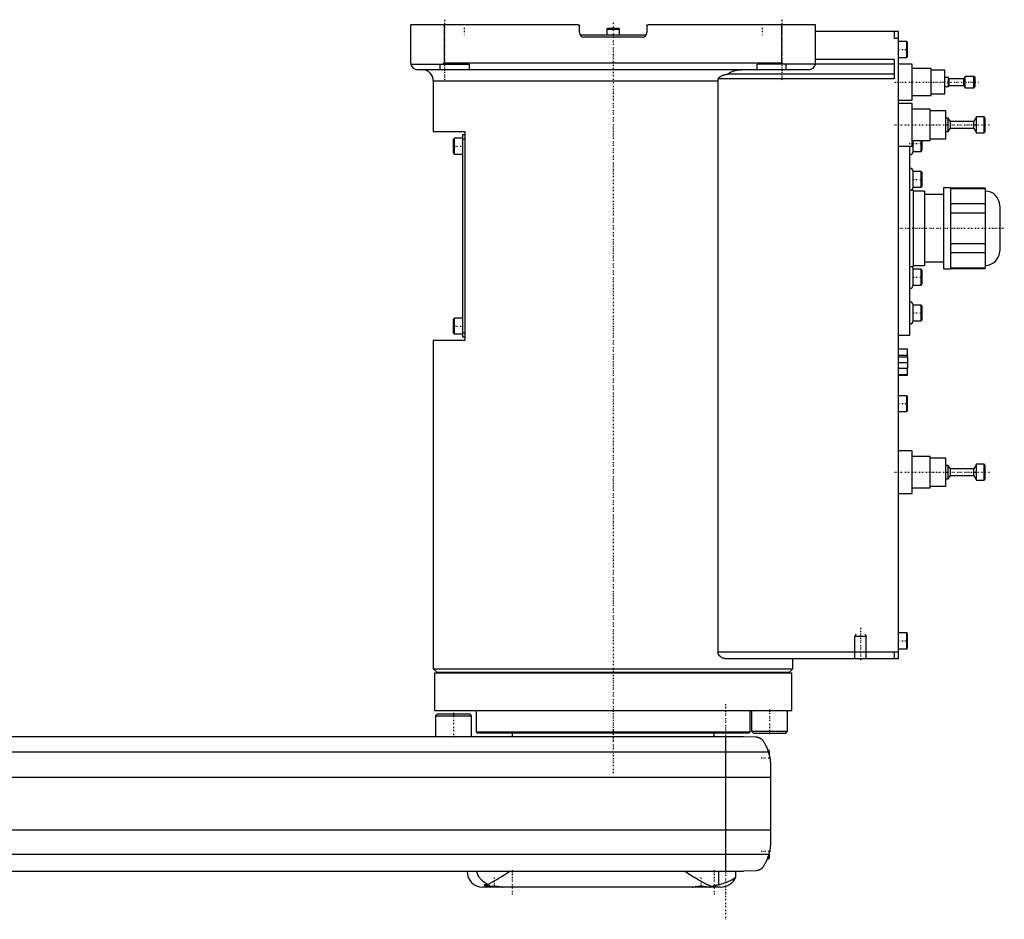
# Model space of a CAD drawing. Extents: x -702 to 174, y -146 to 645.
# Tile 4 of 4: x -264 to 174, y -81 to 319. Entities that reach past the tile are written whole.
import ezdxf

# ---------------------------------------------------------------- set-up
doc = ezdxf.new("R2010")
doc.units = 0
doc.linetypes.add('CENTER', pattern=[1.5, 0.45, -0.5, 0.05, -0.5])
for name, color, linetype in [('AM_0', 7, 'CONTINUOUS'), ('AM_10', 7, 'CONTINUOUS'), ('AM_7', 7, 'CENTER')]:
    doc.layers.add(name, color=color, linetype=linetype)

msp = doc.modelspace()

# ---------------------------------------------------------------- linework, layer by layer
at = {"layer": 'AM_0', "color": 7, "linetype": 'CONTINUOUS'}
for p, q in [((-90, 299.5), (-90, 316.5)), ((-15.5, 316.5), (-90, 316.5)), ((-75, 299.5), (-75, 316.5)), ((-15, 313), (-15, 316)), ((15, 316), (15, 313)), ((90, 316.5), (15.5, 316.5)), ((75, 299.5), (75, 316.5)), ((90, 299.5), (90, 316.5)), ((-14.73, 312), (14.73, 312)), ((13, 311), (-13, 311)), ((-2.35, 315), (-2.75, 314.6)), ((-2.75, 314.6), (-2.75, 312)), ((-2.75, 314.6), (2.75, 314.6)), ((-2.35, 315), (2.35, 315)), ((2.75, 314.6), (2.35, 315)), ((2.75, 312), (2.75, 314.6)), ((127, 313.5), (90, 313.5)), ((125, 313.5), (125, 310.5)), ((127, 34.5), (127, 313.5)), ((125, 310.5), (127, 310.5)), ((130.6, 309), (127, 309)), ((131, 308.6), (130.6, 309)), ((130.6, 302), (130.6, 309)), ((131, 302.4), (131, 308.6)), ((130.6, 302), (131, 302.4)), ((-89.96, 299), (-64, 299)), ((-77, 296.5), (-77, 299)), ((-76.12, 299), (-75, 299.5)), ((-75, 299.5), (75, 299.5)), ((-64, 299), (-64, 296.5)), ((64, 296.5), (64, 299)), ((125, 299), (64, 299)), ((75, 299.5), (76.12, 299)), ((77, 296.5), (77, 299)), ((125, 301), (90, 301)), ((125, 301), (125, 292.5)), ((127, 302), (130.6, 302)), ((133, 299), (127, 299)), ((133, 283), (133, 299)), ((87, 296.5), (-87, 296.5)), ((125, 294.5), (50.91, 294.5)), ((141.5, 297), (133, 297)), ((141.5, 285), (141.5, 297)), ((147.5, 296.25), (141.5, 296.25)), ((147.5, 285.75), (147.5, 296.25)), ((156.6, 293.5), (156, 292.5)), ((160.5, 293.5), (156.6, 293.5)), ((156.6, 288.5), (156.6, 293.5)), ((161, 293), (160.5, 293.5)), ((160.5, 288.5), (160.5, 293.5)), ((-80, 291.5), (-80, 269)), ((-80, 291.5), (46.64, 291.5)), ((46.64, 37.5), (46.64, 291.5)), ((125, 292.5), (46.81, 292.5)), ((149.2, 293), (147.5, 293)), ((149.5, 292.5), (149.2, 293)), ((149.2, 289), (149.2, 293)), ((149.2, 289), (149.5, 289.5)), ((156, 292.5), (149.5, 292.5)), ((149.5, 289.5), (149.5, 292.5)), ((149.5, 289.5), (156, 289.5)), ((156, 289.5), (156, 292.5)), ((156, 289.5), (156.6, 288.5)), ((161, 289), (161, 293)), ((133, 285), (141.5, 285)), ((141.5, 285.75), (147.5, 285.75)), ((147.5, 289), (149.2, 289)), ((156.6, 288.5), (160.5, 288.5)), ((160.5, 288.5), (161, 289)), ((127, 283), (133, 283)), ((133, 281.5), (127, 281.5)), ((133, 262.5), (133, 281.5)), ((141, 279), (133, 279)), ((141, 265), (141, 279)), ((148, 278.25), (141, 278.25)), ((148, 265.75), (148, 278.25)), ((149.1, 275), (148, 275)), ((150, 273.5), (149.1, 275)), ((149.1, 269), (149.1, 275)), ((160.5, 273.5), (150, 273.5)), ((150, 270.5), (150, 273.5)), ((161.7, 275.5), (160.5, 273.5)), ((160.5, 270.5), (160.5, 273.5)), ((165, 275.5), (161.7, 275.5)), ((161.7, 268.5), (161.7, 275.5)), ((165.5, 275), (165, 275.5)), ((165, 268.5), (165, 275.5)), ((165.5, 269), (165.5, 275)), ((-80, 269), (-66, 269)), ((-66, 267.5), (-67, 267.5)), ((-67, 267.5), (-67, 177.5)), ((-66, 269), (-66, 176)), ((148, 269), (149.1, 269)), ((149.1, 269), (150, 270.5)), ((150, 270.5), (160.5, 270.5)), ((160.5, 270.5), (161.7, 268.5)), ((161.7, 268.5), (165, 268.5)), ((165, 268.5), (165.5, 269)), ((-70.6, 266), (-71, 265.6)), ((-71, 259.4), (-71, 265.6)), ((-67, 266), (-70.6, 266)), ((-70.6, 259), (-70.6, 266)), ((-66, 265.5), (-67, 265.5)), ((133, 265), (141, 265)), ((133.5, 260.17), (133.5, 265)), ((137, 260.17), (137, 265)), ((137.5, 260.67), (137.5, 265)), ((141, 265.75), (148, 265.75)), ((-71, 259.4), (-70.6, 259)), ((-70.6, 259), (-67, 259)), ((127, 262.5), (133, 262.5)), ((132, 178.5), (132, 262.51)), ((133.5, 260.17), (137, 260.17)), ((137, 260.17), (137.5, 260.67)), ((137, 251.25), (133.5, 251.25)), ((133.5, 244.25), (133.5, 251.25)), ((137.5, 250.75), (137, 251.25)), ((137, 244.25), (137, 251.25)), ((137.5, 244.75), (137.5, 250.75)), ((133.5, 243), (132.83, 243)), ((133.5, 244.25), (137, 244.25)), ((133.5, 243), (133.5, 209)), ((138.5, 242.5), (133.5, 242.5)), ((137, 244.25), (137.5, 244.75)), ((138.5, 242.5), (138.5, 209.5)), ((147, 241), (138.5, 241)), ((150, 244), (147, 244)), ((147, 244), (147, 208)), ((150, 244), (150, 208)), ((165.47, 243.89), (150, 243.89)), ((150, 243.74), (165.47, 243.74)), ((165.47, 243.89), (165.47, 208.11)), ((165.51, 242.5), (165.47, 242.5)), ((165.51, 242.5), (165.51, 209.5)), ((165.47, 236.84), (150, 236.84)), ((150, 232.9), (165.47, 232.9)), ((172, 236.01), (172, 215.99)), ((165.47, 219.1), (150, 219.1)), ((150, 215.16), (165.47, 215.16)), ((138.5, 211), (147, 211)), ((132, 209), (133.5, 209)), ((133.5, 209.5), (138.5, 209.5)), ((137, 207.75), (133.5, 207.75)), ((133.5, 200.75), (133.5, 207.75)), ((137.5, 207.25), (137, 207.75)), ((137, 200.75), (137, 207.75)), ((137.5, 201.25), (137.5, 207.25)), ((147, 208), (150, 208)), ((165.47, 208.26), (150, 208.26)), ((150, 208.11), (165.47, 208.11)), ((165.47, 209.5), (165.51, 209.5)), ((133.5, 200.75), (137, 200.75)), ((137, 200.75), (137.5, 201.25)), ((137, 191.83), (133.5, 191.83)), ((133.5, 184.83), (133.5, 191.83)), ((137.5, 191.33), (137, 191.83)), ((137, 184.83), (137, 191.83)), ((137.5, 185.33), (137.5, 191.33)), ((-70.6, 186), (-71, 185.6)), ((-71, 179.4), (-71, 185.6)), ((-67, 186), (-70.6, 186)), ((-70.6, 179), (-70.6, 186)), ((133.5, 184.83), (137, 184.83)), ((137, 184.83), (137.5, 185.33)), ((-80, 176), (-80, 30)), ((-66, 176), (-80, 176)), ((-71, 179.4), (-70.6, 179)), ((-70.6, 179), (-67, 179)), ((-66, 179.5), (-67, 179.5)), ((-66, 177.5), (-67, 177.5)), ((127, 178.5), (132, 178.5)), ((127, 172.3), (131, 172.3)), ((131, 168.8), (131, 172.3)), ((127, 169.48), (131, 169.48)), ((127, 168.8), (131.1, 168.8)), ((131.1, 163.8), (131.1, 168.8)), ((127, 166.3), (131.1, 166.3)), ((127, 163.8), (131.1, 163.8)), ((131, 160.6), (131, 163.8)), ((127, 160.9), (131, 160.9)), ((127, 160.6), (131, 160.6)), ((130.6, 151.5), (127, 151.5)), ((131, 151.1), (130.6, 151.5)), ((130.6, 144.5), (130.6, 151.5)), ((131, 144.9), (131, 151.1)), ((130.6, 144.5), (131, 144.9)), ((127, 144.5), (130.6, 144.5)), ((133, 127), (127, 127)), ((133, 108), (133, 127)), ((141, 124.5), (133, 124.5)), ((141, 110.5), (141, 124.5)), ((148, 123.75), (141, 123.75)), ((148, 111.25), (148, 123.75)), ((149.1, 120.5), (148, 120.5)), ((150, 119), (149.1, 120.5)), ((149.1, 114.5), (149.1, 120.5)), ((160.5, 119), (150, 119)), ((150, 116), (150, 119)), ((161.7, 121), (160.5, 119)), ((160.5, 116), (160.5, 119)), ((165, 121), (161.7, 121)), ((161.7, 114), (161.7, 121)), ((165.5, 120.5), (165, 121)), ((165, 114), (165, 121)), ((165.5, 114.5), (165.5, 120.5)), ((148, 114.5), (149.1, 114.5)), ((149.1, 114.5), (150, 116)), ((150, 116), (160.5, 116)), ((160.5, 116), (161.7, 114)), ((161.7, 114), (165, 114)), ((165, 114), (165.5, 114.5)), ((133, 110.5), (141, 110.5)), ((141, 111.25), (148, 111.25)), ((127, 108), (133, 108)), ((130.6, 46), (127, 46)), ((131, 45.6), (130.6, 46)), ((130.6, 39), (130.6, 46)), ((131, 39.4), (131, 45.6)), ((127, 37.5), (46.64, 37.5)), ((125, 37.5), (125, 34.5)), ((127, 39), (130.6, 39)), ((130.6, 39), (131, 39.4)), ((127, 34.5), (50.56, 34.5)), ((80, 30), (80, 34.5)), ((-80, 30), (-78.5, 28.5)), ((-80, 30), (80, 30)), ((-79.5, 28.2), (-79.5, 11.5)), ((-79.5, 28.2), (79.5, 28.2)), ((-78.5, 28.5), (78.5, 28.5)), ((-75, 28.5), (-75, 28.2)), ((75, 28.2), (75, 28.5)), ((78.5, 28.5), (80, 30)), ((79.5, 11.5), (79.5, 28.2)), ((-79.5, 11.5), (79.5, 11.5)), ((-78.2, 10), (-79, 9.2)), ((-79, 9.2), (-79, 0)), ((-79, 9.2), (-63, 9.2)), ((-78.2, 10), (-63.8, 10)), ((-63, 9.2), (-63.8, 10)), ((-63, 0), (-63, 9.2)), ((-61, 11.5), (-61, 2.08)), ((61, 2.08), (61, 11.5)), ((61.57, 11.5), (61.57, 2.3)), ((77.57, 2.3), (77.57, 11.5)), ((-448, 0), (58, 0)), ((-61, 2.08), (-60.5, 1.58)), ((-61, 2.08), (61, 2.08)), ((-60.5, 1.58), (60.5, 1.58)), ((-45, 1.58), (-45, 0)), ((45, 0), (45, 1.58)), ((58, 0), (63.58, -0.25)), ((60.5, 1.58), (61, 2.08)), ((61.57, 2.3), (62.37, 1.5)), ((61.57, 2.3), (77.57, 2.3)), ((62.37, 1.5), (76.77, 1.5)), ((76.77, 1.5), (77.57, 2.3)), ((50, 0), (50, -60)), ((-459.01, -6.81), (69.01, -6.81)), ((69, -6), (68.72, -6)), ((69.5, -6.5), (69, -6)), ((69, -6.79), (69, -6)), ((69.5, -8.59), (69.5, -6.5)), ((70, -13.03), (70, -46.97)), ((-460, -18.16), (70, -18.16)), ((-460, -41.62), (70, -41.62)), ((-459.24, -52.43), (69.24, -52.43)), ((69.5, -54), (69.5, -51.41)), ((68.53, -54.5), (69, -54.5)), ((69, -54.5), (69, -53.21)), ((69, -54.5), (69.5, -54)), ((-451.5, -60), (58, -60)), ((46.98, -65.9), (46.98, -60)), ((54.53, -62.51), (54.53, -60)), ((63.58, -59.75), (58, -60)), ((48, -67), (-58, -67)), ((-57, -65.89), (-57, -66.6)), ((-57, -66.6), (-56.6, -67)), ((-57, -66.6), (-54.71, -66.6)), ((-49.4, -67), (-49.39, -66.99)), ((35.39, -66.99), (35.4, -67)), ((42.6, -67), (42.61, -66.99))]:
    msp.add_line(p, q, dxfattribs=at)
for points in [[(-15.5, 316.5, 0), (-15.5, 316.5, 0), (-15.49, 316.5, 0), (-15.48, 316.5, 0), (-15.48, 316.5, 0), (-15.48, 316.5, 0), (-15.47, 316.5, 0), (-15.46, 316.5, 0), (-15.45, 316.5, 0), (-15.45, 316.5, 0), (-15.44, 316.5, 0), (-15.44, 316.5, 0), (-15.43, 316.5, 0), (-15.43, 316.49, 0), (-15.42, 316.49, 0), (-15.41, 316.49, 0), (-15.4, 316.49, 0), (-15.4, 316.49, 0), (-15.39, 316.49, 0), (-15.39, 316.49, 0), (-15.38, 316.49, 0), (-15.38, 316.48, 0), (-15.37, 316.48, 0), (-15.37, 316.48, 0), (-15.36, 316.48, 0), (-15.35, 316.48, 0), (-15.35, 316.48, 0), (-15.35, 316.48, 0), (-15.34, 316.47, 0), (-15.33, 316.47, 0), (-15.33, 316.47, 0), (-15.32, 316.47, 0), (-15.31, 316.46, 0), (-15.31, 316.46, 0), (-15.31, 316.46, 0), (-15.3, 316.46, 0), (-15.29, 316.46, 0), (-15.29, 316.45, 0), (-15.28, 316.45, 0), (-15.27, 316.45, 0), (-15.27, 316.44, 0), (-15.27, 316.44, 0), (-15.26, 316.44, 0), (-15.25, 316.44, 0), (-15.25, 316.43, 0), (-15.24, 316.43, 0), (-15.23, 316.42, 0), (-15.23, 316.42, 0), (-15.23, 316.42, 0), (-15.22, 316.42, 0), (-15.22, 316.41, 0), (-15.21, 316.41, 0), (-15.2, 316.4, 0), (-15.2, 316.4, 0), (-15.2, 316.4, 0), (-15.19, 316.39, 0), (-15.19, 316.39, 0), (-15.18, 316.39, 0), (-15.18, 316.38, 0), (-15.17, 316.38, 0), (-15.17, 316.37, 0), (-15.16, 316.37, 0), (-15.16, 316.37, 0), (-15.16, 316.36, 0), (-15.15, 316.36, 0), (-15.15, 316.35, 0), (-15.15, 316.35, 0), (-15.14, 316.35, 0), (-15.14, 316.34, 0), (-15.13, 316.34, 0), (-15.13, 316.34, 0), (-15.13, 316.33, 0), (-15.12, 316.33, 0), (-15.12, 316.32, 0), (-15.11, 316.32, 0), (-15.11, 316.31, 0), (-15.11, 316.31, 0), (-15.1, 316.3, 0), (-15.1, 316.3, 0), (-15.09, 316.29, 0), (-15.09, 316.29, 0), (-15.09, 316.28, 0), (-15.08, 316.27, 0), (-15.08, 316.27, 0), (-15.08, 316.27, 0), (-15.07, 316.26, 0), (-15.07, 316.26, 0), (-15.07, 316.25, 0), (-15.06, 316.24, 0), (-15.06, 316.24, 0), (-15.06, 316.23, 0), (-15.06, 316.23, 0), (-15.05, 316.22, 0), (-15.05, 316.22, 0), (-15.05, 316.21, 0), (-15.04, 316.2, 0), (-15.04, 316.2, 0), (-15.04, 316.19, 0), (-15.04, 316.19, 0), (-15.03, 316.18, 0), (-15.03, 316.18, 0), (-15.03, 316.17, 0), (-15.03, 316.16, 0), (-15.02, 316.15, 0), (-15.02, 316.15, 0), (-15.02, 316.15, 0), (-15.02, 316.14, 0), (-15.02, 316.13, 0), (-15.02, 316.13, 0), (-15.02, 316.13, 0), (-15.01, 316.12, 0), (-15.01, 316.11, 0), (-15.01, 316.11, 0), (-15.01, 316.1, 0), (-15.01, 316.1, 0), (-15.01, 316.09, 0), (-15.01, 316.08, 0), (-15.01, 316.08, 0), (-15, 316.07, 0), (-15, 316.06, 0), (-15, 316.06, 0), (-15, 316.05, 0), (-15, 316.05, 0), (-15, 316.04, 0), (-15, 316.03, 0), (-15, 316.02, 0), (-15, 316.02, 0), (-15, 316.02, 0), (-15, 316.01, 0), (-15, 316, 0), (-15, 316, 0)], [(15, 316, 0), (15, 316, 0), (15, 316.01, 0), (15, 316.02, 0), (15, 316.02, 0), (15, 316.02, 0), (15, 316.03, 0), (15, 316.03, 0), (15, 316.04, 0), (15, 316.05, 0), (15, 316.05, 0), (15, 316.06, 0), (15, 316.06, 0), (15, 316.07, 0), (15.01, 316.07, 0), (15.01, 316.08, 0), (15.01, 316.08, 0), (15.01, 316.09, 0), (15.01, 316.09, 0), (15.01, 316.1, 0), (15.01, 316.1, 0), (15.01, 316.11, 0), (15.01, 316.11, 0), (15.01, 316.12, 0), (15.02, 316.12, 0), (15.02, 316.13, 0), (15.02, 316.13, 0), (15.02, 316.14, 0), (15.02, 316.14, 0), (15.02, 316.15, 0), (15.02, 316.15, 0), (15.03, 316.16, 0), (15.03, 316.17, 0), (15.03, 316.17, 0), (15.03, 316.17, 0), (15.03, 316.18, 0), (15.04, 316.18, 0), (15.04, 316.19, 0), (15.04, 316.2, 0), (15.04, 316.2, 0), (15.04, 316.21, 0), (15.05, 316.21, 0), (15.05, 316.21, 0), (15.05, 316.22, 0), (15.05, 316.23, 0), (15.06, 316.23, 0), (15.06, 316.24, 0), (15.06, 316.24, 0), (15.06, 316.24, 0), (15.07, 316.25, 0), (15.07, 316.25, 0), (15.07, 316.26, 0), (15.08, 316.27, 0), (15.08, 316.27, 0), (15.08, 316.27, 0), (15.08, 316.28, 0), (15.09, 316.28, 0), (15.09, 316.29, 0), (15.09, 316.29, 0), (15.1, 316.3, 0), (15.1, 316.3, 0), (15.1, 316.3, 0), (15.11, 316.31, 0), (15.11, 316.31, 0), (15.11, 316.32, 0), (15.12, 316.32, 0), (15.12, 316.32, 0), (15.12, 316.33, 0), (15.13, 316.33, 0), (15.13, 316.33, 0), (15.13, 316.34, 0), (15.13, 316.34, 0), (15.14, 316.35, 0), (15.14, 316.35, 0), (15.15, 316.35, 0), (15.15, 316.36, 0), (15.15, 316.36, 0), (15.16, 316.36, 0), (15.16, 316.37, 0), (15.16, 316.37, 0), (15.17, 316.38, 0), (15.17, 316.38, 0), (15.18, 316.38, 0), (15.18, 316.39, 0), (15.18, 316.39, 0), (15.19, 316.39, 0), (15.19, 316.39, 0), (15.2, 316.4, 0), (15.2, 316.4, 0), (15.21, 316.41, 0), (15.21, 316.41, 0), (15.21, 316.41, 0), (15.22, 316.41, 0), (15.22, 316.42, 0), (15.23, 316.42, 0), (15.24, 316.42, 0), (15.24, 316.43, 0), (15.24, 316.43, 0), (15.25, 316.43, 0), (15.25, 316.43, 0), (15.26, 316.44, 0), (15.26, 316.44, 0), (15.27, 316.44, 0), (15.27, 316.45, 0), (15.28, 316.45, 0), (15.28, 316.45, 0), (15.29, 316.45, 0), (15.29, 316.45, 0), (15.29, 316.46, 0), (15.3, 316.46, 0), (15.3, 316.46, 0), (15.31, 316.46, 0), (15.31, 316.46, 0), (15.32, 316.46, 0), (15.32, 316.47, 0), (15.33, 316.47, 0), (15.33, 316.47, 0), (15.34, 316.47, 0), (15.35, 316.48, 0), (15.35, 316.48, 0), (15.35, 316.48, 0), (15.36, 316.48, 0), (15.36, 316.48, 0), (15.37, 316.48, 0), (15.38, 316.48, 0), (15.38, 316.49, 0), (15.39, 316.49, 0), (15.39, 316.49, 0), (15.4, 316.49, 0), (15.4, 316.49, 0), (15.4, 316.49, 0)], [(-90, 299.5, 0), (-90, 299.42, 0), (-89.99, 299.25, 0), (-89.97, 299.08, 0), (-89.96, 299, 0)], [(89.96, 299, 0), (89.97, 299.08, 0), (89.99, 299.25, 0), (90, 299.42, 0), (90, 299.5, 0)], [(46.81, 292.5, 0), (46.82, 292.52, 0), (46.83, 292.56, 0), (46.85, 292.6, 0), (46.86, 292.62, 0), (46.87, 292.64, 0), (46.89, 292.68, 0), (46.91, 292.72, 0), (46.93, 292.76, 0), (46.96, 292.79, 0), (46.98, 292.83, 0), (47, 292.85, 0), (47.01, 292.86, 0), (47.03, 292.9, 0), (47.06, 292.93, 0), (47.09, 292.97, 0), (47.12, 293, 0), (47.15, 293.03, 0), (47.16, 293.05, 0), (47.18, 293.06, 0), (47.21, 293.09, 0), (47.24, 293.12, 0), (47.25, 293.14, 0), (47.27, 293.15, 0), (47.3, 293.18, 0), (47.34, 293.21, 0), (47.35, 293.23, 0), (47.37, 293.24, 0), (47.4, 293.27, 0), (47.44, 293.3, 0), (47.47, 293.32, 0), (47.5, 293.35, 0), (47.54, 293.38, 0), (47.56, 293.39, 0), (47.57, 293.4, 0), (47.61, 293.43, 0), (47.64, 293.45, 0), (47.77, 293.53, 0), (47.99, 293.67, 0), (48.23, 293.79, 0), (48.47, 293.91, 0), (48.6, 293.97, 0), (48.73, 294.02, 0), (48.99, 294.12, 0), (49.25, 294.2, 0), (49.51, 294.28, 0), (49.77, 294.35, 0), (50.04, 294.4, 0), (50.17, 294.43, 0), (50.29, 294.45, 0), (50.55, 294.48, 0), (50.69, 294.49, 0), (50.73, 294.5, 0), (50.77, 294.5, 0), (50.79, 294.5, 0), (50.81, 294.5, 0), (50.85, 294.5, 0), (50.89, 294.5, 0), (50.91, 294.5, 0)], [(50.91, 294.5, 0), (51.05, 294.61, 0), (51.33, 294.82, 0), (51.63, 295.02, 0), (51.78, 295.12, 0), (51.94, 295.21, 0), (52.27, 295.39, 0), (52.61, 295.56, 0), (52.96, 295.71, 0), (53.3, 295.84, 0), (53.64, 295.96, 0), (53.8, 296.01, 0), (53.97, 296.06, 0), (54.32, 296.16, 0), (54.68, 296.24, 0), (55.04, 296.32, 0), (55.42, 296.38, 0), (55.79, 296.43, 0), (55.98, 296.45, 0), (56.16, 296.46, 0), (56.53, 296.49, 0), (56.89, 296.5, 0), (57.06, 296.5, 0)], [(46.64, 291.5, 0), (46.64, 291.53, 0), (46.64, 291.58, 0), (46.64, 291.64, 0), (46.64, 291.66, 0), (46.64, 291.69, 0), (46.65, 291.75, 0), (46.65, 291.8, 0), (46.66, 291.86, 0), (46.67, 291.91, 0), (46.67, 291.97, 0), (46.68, 292, 0), (46.68, 292.03, 0), (46.7, 292.08, 0), (46.71, 292.14, 0), (46.72, 292.19, 0), (46.73, 292.25, 0), (46.75, 292.31, 0), (46.76, 292.33, 0), (46.77, 292.36, 0), (46.78, 292.42, 0), (46.8, 292.47, 0), (46.81, 292.5, 0)], [(50.56, 34.5, 0), (50.43, 34.5, 0), (50.16, 34.52, 0), (49.88, 34.55, 0), (49.74, 34.57, 0), (49.61, 34.6, 0), (49.33, 34.67, 0), (49.05, 34.75, 0), (48.77, 34.85, 0), (48.51, 34.97, 0), (48.25, 35.11, 0), (48.12, 35.19, 0), (47.99, 35.27, 0), (47.85, 35.37, 0), (47.81, 35.4, 0), (47.77, 35.43, 0), (47.76, 35.44, 0), (47.74, 35.46, 0), (47.7, 35.49, 0), (47.66, 35.52, 0), (47.62, 35.55, 0), (47.59, 35.58, 0), (47.55, 35.62, 0), (47.53, 35.63, 0), (47.51, 35.65, 0), (47.48, 35.69, 0), (47.44, 35.72, 0), (47.4, 35.76, 0), (47.37, 35.8, 0), (47.33, 35.83, 0), (47.32, 35.85, 0), (47.3, 35.87, 0), (47.26, 35.91, 0), (47.23, 35.95, 0), (47.2, 36, 0), (47.16, 36.04, 0), (47.13, 36.08, 0), (47.11, 36.1, 0), (47.1, 36.12, 0), (47.07, 36.17, 0), (47.04, 36.22, 0), (47.01, 36.26, 0), (46.98, 36.31, 0), (46.95, 36.36, 0), (46.94, 36.38, 0), (46.92, 36.4, 0), (46.9, 36.45, 0), (46.87, 36.5, 0), (46.86, 36.53, 0), (46.85, 36.55, 0), (46.83, 36.6, 0), (46.81, 36.65, 0), (46.8, 36.68, 0), (46.79, 36.71, 0), (46.77, 36.76, 0), (46.75, 36.81, 0), (46.73, 36.87, 0), (46.72, 36.92, 0), (46.7, 36.97, 0), (46.7, 37, 0), (46.69, 37.03, 0), (46.68, 37.08, 0), (46.67, 37.14, 0), (46.66, 37.19, 0), (46.65, 37.25, 0), (46.65, 37.3, 0), (46.64, 37.33, 0), (46.64, 37.36, 0), (46.64, 37.42, 0), (46.64, 37.47, 0), (46.64, 37.5, 0)], [(63.58, -0.25, 0), (63.6, -0.25, 0), (63.63, -0.26, 0), (63.66, -0.26, 0), (63.67, -0.26, 0), (63.69, -0.26, 0), (63.72, -0.26, 0), (63.75, -0.27, 0), (63.77, -0.27, 0), (63.8, -0.27, 0), (63.83, -0.27, 0), (63.85, -0.28, 0), (63.86, -0.28, 0), (63.89, -0.28, 0), (63.92, -0.28, 0), (63.95, -0.29, 0), (63.98, -0.29, 0), (64.01, -0.3, 0), (64.02, -0.3, 0), (64.04, -0.3, 0), (64.06, -0.31, 0), (64.09, -0.31, 0), (64.11, -0.31, 0), (64.12, -0.32, 0), (64.15, -0.32, 0), (64.17, -0.33, 0), (64.19, -0.33, 0), (64.2, -0.33, 0), (64.23, -0.34, 0), (64.26, -0.34, 0), (64.28, -0.35, 0), (64.31, -0.35, 0), (64.34, -0.36, 0), (64.35, -0.36, 0), (64.36, -0.37, 0), (64.39, -0.37, 0), (64.41, -0.38, 0), (64.5, -0.4, 0), (64.65, -0.45, 0), (64.81, -0.51, 0), (64.96, -0.57, 0), (65.04, -0.6, 0), (65.12, -0.64, 0), (65.27, -0.72, 0), (65.43, -0.81, 0), (65.6, -0.91, 0), (65.76, -1.02, 0), (65.92, -1.15, 0), (66, -1.21, 0), (66.08, -1.29, 0), (66.24, -1.44, 0), (66.4, -1.6, 0), (66.48, -1.69, 0)], [(66.48, -1.69, 0), (66.55, -1.8, 0), (66.7, -2.02, 0), (66.85, -2.25, 0), (66.92, -2.37, 0), (67, -2.49, 0), (67.15, -2.74, 0), (67.3, -3, 0), (67.46, -3.27, 0), (67.61, -3.55, 0), (67.76, -3.83, 0), (67.83, -3.98, 0), (67.91, -4.12, 0), (68.05, -4.42, 0), (68.19, -4.72, 0), (68.33, -5.03, 0), (68.46, -5.34, 0), (68.59, -5.66, 0), (68.66, -5.83, 0), (68.72, -5.99, 0), (68.84, -6.32, 0), (68.95, -6.65, 0), (69.01, -6.81, 0)], [(68.32, -5, 0), (68.32, -5, 0), (68.32, -5.01, 0), (68.32, -5.02, 0), (68.33, -5.03, 0), (68.33, -5.04, 0), (68.34, -5.06, 0), (68.36, -5.09, 0), (68.37, -5.13, 0), (68.39, -5.18, 0), (68.42, -5.23, 0), (68.43, -5.26, 0), (68.44, -5.29, 0), (68.47, -5.35, 0), (68.49, -5.42, 0), (68.53, -5.49, 0), (68.56, -5.58, 0), (68.59, -5.66, 0), (68.61, -5.71, 0), (68.63, -5.75, 0), (68.66, -5.85, 0), (68.7, -5.95, 0), (68.72, -6, 0)], [(69.01, -6.81, 0), (69.06, -6.99, 0), (69.17, -7.33, 0), (69.27, -7.68, 0), (69.32, -7.85, 0), (69.36, -8.03, 0), (69.45, -8.37, 0), (69.53, -8.72, 0), (69.6, -9.07, 0), (69.67, -9.42, 0), (69.73, -9.77, 0), (69.76, -9.94, 0), (69.79, -10.12, 0), (69.83, -10.46, 0), (69.88, -10.81, 0), (69.91, -11.15, 0), (69.94, -11.5, 0), (69.96, -11.84, 0), (69.97, -12.01, 0), (69.98, -12.18, 0), (69.99, -12.52, 0), (70, -12.86, 0), (70, -13.03, 0)], [(69.5, -8.59, 0), (69.53, -8.72, 0), (69.59, -8.99, 0), (69.64, -9.26, 0), (69.67, -9.4, 0), (69.69, -9.53, 0), (69.74, -9.8, 0), (69.78, -10.07, 0), (69.82, -10.34, 0), (69.85, -10.62, 0), (69.88, -10.89, 0), (69.9, -11.02, 0), (69.91, -11.15, 0), (69.93, -11.42, 0), (69.95, -11.67, 0), (69.97, -11.91, 0), (69.98, -12.14, 0), (69.99, -12.36, 0), (69.99, -12.47, 0), (69.99, -12.57, 0), (70, -12.76, 0), (70, -12.94, 0), (70, -13.03, 0)], [(69.5, -8.59, 0), (69.53, -8.72, 0), (69.59, -8.99, 0), (69.64, -9.26, 0), (69.67, -9.4, 0), (69.69, -9.53, 0), (69.74, -9.8, 0), (69.78, -10.07, 0), (69.82, -10.34, 0), (69.85, -10.62, 0), (69.88, -10.89, 0), (69.9, -11.02, 0), (69.91, -11.15, 0), (69.93, -11.42, 0), (69.95, -11.67, 0), (69.97, -11.91, 0), (69.98, -12.14, 0), (69.99, -12.36, 0), (69.99, -12.47, 0), (69.99, -12.57, 0), (70, -12.76, 0), (70, -12.94, 0), (70, -13.03, 0)], [(70, -46.97, 0), (70, -47.12, 0), (69.99, -47.42, 0), (69.99, -47.73, 0), (69.98, -47.88, 0), (69.97, -48.03, 0), (69.95, -48.33, 0), (69.93, -48.63, 0), (69.9, -48.92, 0), (69.87, -49.22, 0), (69.84, -49.52, 0), (69.82, -49.68, 0), (69.79, -49.83, 0), (69.75, -50.13, 0), (69.7, -50.44, 0), (69.64, -50.74, 0), (69.58, -51.05, 0), (69.51, -51.35, 0), (69.48, -51.51, 0), (69.44, -51.66, 0), (69.37, -51.97, 0), (69.28, -52.27, 0), (69.24, -52.43, 0)], [(70, -46.97, 0), (70, -47.04, 0), (70, -47.19, 0), (70, -47.37, 0), (69.99, -47.46, 0), (69.99, -47.55, 0), (69.98, -47.75, 0), (69.98, -47.96, 0), (69.96, -48.18, 0), (69.95, -48.43, 0), (69.93, -48.68, 0), (69.91, -48.81, 0), (69.9, -48.95, 0), (69.87, -49.23, 0), (69.84, -49.51, 0), (69.8, -49.81, 0), (69.75, -50.1, 0), (69.7, -50.4, 0), (69.68, -50.54, 0), (69.65, -50.69, 0), (69.59, -50.98, 0), (69.53, -51.27, 0), (69.5, -51.41, 0)], [(69.24, -52.43, 0), (69.18, -52.62, 0), (69.06, -53.02, 0), (68.94, -53.4, 0), (68.87, -53.6, 0), (68.8, -53.78, 0), (68.66, -54.16, 0), (68.52, -54.53, 0), (68.37, -54.89, 0), (68.21, -55.24, 0), (68.05, -55.58, 0), (67.97, -55.75, 0), (67.89, -55.91, 0), (67.72, -56.24, 0), (67.56, -56.55, 0), (67.39, -56.85, 0), (67.22, -57.14, 0), (67.05, -57.42, 0), (66.97, -57.56, 0), (66.88, -57.69, 0), (66.72, -57.95, 0), (66.55, -58.19, 0), (66.48, -58.31, 0)], [(68.53, -54.5, 0), (68.51, -54.55, 0), (68.47, -54.65, 0), (68.43, -54.75, 0), (68.41, -54.79, 0), (68.39, -54.84, 0), (68.35, -54.92, 0), (68.31, -55, 0), (68.28, -55.08, 0), (68.25, -55.15, 0), (68.22, -55.21, 0), (68.21, -55.24, 0), (68.2, -55.27, 0), (68.17, -55.32, 0), (68.15, -55.37, 0), (68.13, -55.4, 0), (68.12, -55.44, 0), (68.11, -55.46, 0), (68.1, -55.47, 0), (68.1, -55.48, 0), (68.09, -55.49, 0), (68.09, -55.5, 0), (68.09, -55.5, 0)], [(68.53, -54.5, 0), (68.51, -54.55, 0), (68.47, -54.65, 0), (68.43, -54.75, 0), (68.41, -54.79, 0), (68.39, -54.84, 0), (68.35, -54.92, 0), (68.31, -55, 0), (68.28, -55.08, 0), (68.25, -55.15, 0), (68.22, -55.21, 0), (68.21, -55.24, 0), (68.2, -55.27, 0), (68.17, -55.32, 0), (68.15, -55.37, 0), (68.13, -55.4, 0), (68.12, -55.44, 0), (68.11, -55.46, 0), (68.1, -55.47, 0), (68.1, -55.48, 0), (68.09, -55.49, 0), (68.09, -55.5, 0), (68.09, -55.5, 0)], [(-60.65, -60, 0), (-60.65, -60.04, 0), (-60.65, -60.11, 0), (-60.65, -60.19, 0), (-60.64, -60.22, 0), (-60.64, -60.26, 0), (-60.64, -60.34, 0), (-60.63, -60.41, 0), (-60.62, -60.48, 0), (-60.61, -60.55, 0), (-60.59, -60.63, 0), (-60.59, -60.66, 0), (-60.58, -60.7, 0), (-60.57, -60.77, 0), (-60.55, -60.84, 0), (-60.53, -60.9, 0), (-60.52, -60.97, 0), (-60.5, -61.04, 0), (-60.49, -61.07, 0), (-60.48, -61.1, 0), (-60.45, -61.17, 0), (-60.43, -61.23, 0), (-60.42, -61.26, 0), (-60.41, -61.29, 0), (-60.39, -61.35, 0), (-60.36, -61.42, 0), (-60.35, -61.45, 0), (-60.34, -61.48, 0), (-60.31, -61.54, 0), (-60.29, -61.6, 0), (-60.26, -61.65, 0), (-60.23, -61.71, 0), (-60.2, -61.77, 0), (-60.19, -61.8, 0), (-60.17, -61.83, 0), (-60.14, -61.88, 0), (-60.11, -61.94, 0), (-60.01, -62.13, 0), (-59.81, -62.44, 0), (-59.59, -62.74, 0), (-59.35, -63.05, 0), (-59.21, -63.21, 0), (-59.07, -63.36, 0), (-58.77, -63.68, 0), (-58.43, -63.99, 0), (-58.07, -64.3, 0), (-57.69, -64.6, 0), (-57.28, -64.89, 0), (-57.07, -65.03, 0), (-56.86, -65.16, 0), (-56.41, -65.42, 0), (-55.96, -65.67, 0), (-55.72, -65.78, 0)], [(-55.72, -65.78, 0), (-55.48, -65.66, 0), (-54.98, -65.41, 0), (-54.46, -65.15, 0), (-54.2, -65.01, 0), (-53.94, -64.87, 0), (-53.41, -64.57, 0), (-52.88, -64.27, 0), (-52.33, -63.95, 0), (-51.78, -63.63, 0), (-51.23, -63.3, 0), (-50.95, -63.13, 0), (-50.68, -62.96, 0), (-50.12, -62.61, 0), (-49.56, -62.27, 0), (-49, -61.92, 0), (-48.45, -61.56, 0), (-47.89, -61.21, 0), (-47.62, -61.04, 0), (-47.34, -60.86, 0), (-46.8, -60.51, 0), (-46.27, -60.17, 0), (-46, -60, 0)], [(32, -60, 0), (32.33, -60.21, 0), (33, -60.64, 0), (33.69, -61.08, 0), (34.03, -61.3, 0), (34.38, -61.52, 0), (35.07, -61.96, 0), (35.77, -62.4, 0), (36.46, -62.83, 0), (37.16, -63.25, 0), (37.85, -63.67, 0), (38.19, -63.87, 0), (38.53, -64.07, 0), (39.21, -64.46, 0), (39.87, -64.83, 0), (40.52, -65.18, 0), (41.16, -65.51, 0), (41.78, -65.81, 0), (42.08, -65.95, 0), (42.38, -66.08, 0), (42.96, -66.33, 0), (43.55, -66.55, 0), (43.84, -66.65, 0)], [(66.48, -58.31, 0), (66.4, -58.39, 0), (66.26, -58.55, 0), (66.11, -58.69, 0), (66.03, -58.76, 0), (65.95, -58.83, 0), (65.8, -58.95, 0), (65.65, -59.06, 0), (65.49, -59.16, 0), (65.34, -59.25, 0), (65.19, -59.33, 0), (65.11, -59.37, 0), (65.03, -59.4, 0), (64.88, -59.46, 0), (64.74, -59.52, 0), (64.58, -59.57, 0), (64.49, -59.6, 0), (64.46, -59.61, 0), (64.43, -59.61, 0), (64.42, -59.62, 0), (64.41, -59.62, 0), (64.38, -59.63, 0), (64.35, -59.64, 0), (64.32, -59.64, 0), (64.29, -59.65, 0), (64.26, -59.66, 0), (64.25, -59.66, 0), (64.24, -59.66, 0), (64.21, -59.67, 0), (64.18, -59.67, 0), (64.16, -59.68, 0), (64.15, -59.68, 0), (64.12, -59.69, 0), (64.08, -59.69, 0), (64.07, -59.69, 0), (64.05, -59.7, 0), (64.02, -59.7, 0), (63.99, -59.71, 0), (63.96, -59.71, 0), (63.93, -59.71, 0), (63.9, -59.72, 0), (63.88, -59.72, 0), (63.86, -59.72, 0), (63.83, -59.73, 0), (63.8, -59.73, 0), (63.76, -59.73, 0), (63.73, -59.74, 0), (63.7, -59.74, 0), (63.68, -59.74, 0), (63.66, -59.74, 0), (63.63, -59.74, 0), (63.6, -59.75, 0), (63.58, -59.75, 0)], [(46.98, -65.9, 0), (47.38, -65.81, 0), (48.17, -65.6, 0), (48.91, -65.38, 0), (49.26, -65.27, 0), (49.6, -65.16, 0), (50.25, -64.93, 0), (50.85, -64.69, 0), (51.42, -64.46, 0), (51.93, -64.22, 0), (52.4, -63.98, 0), (52.62, -63.86, 0), (52.82, -63.75, 0), (53.2, -63.52, 0), (53.53, -63.31, 0), (53.81, -63.11, 0), (54.05, -62.93, 0), (54.24, -62.77, 0), (54.32, -62.71, 0), (54.38, -62.65, 0), (54.48, -62.56, 0), (54.53, -62.52, 0), (54.53, -62.51, 0)], [(-57.3, -66, 0), (-57.3, -65.99, 0), (-57.3, -65.99, 0), (-57.3, -65.98, 0), (-57.3, -65.97, 0), (-57.3, -65.97, 0), (-57.29, -65.96, 0), (-57.29, -65.96, 0), (-57.29, -65.95, 0), (-57.28, -65.94, 0), (-57.28, -65.94, 0), (-57.28, -65.93, 0), (-57.27, -65.93, 0), (-57.27, -65.93, 0), (-57.26, -65.92, 0), (-57.25, -65.92, 0), (-57.25, -65.91, 0), (-57.24, -65.91, 0), (-57.23, -65.91, 0), (-57.23, -65.9, 0), (-57.22, -65.9, 0), (-57.21, -65.9, 0), (-57.21, -65.9, 0), (-57.2, -65.89, 0), (-57.19, -65.89, 0), (-57.18, -65.89, 0), (-57.17, -65.89, 0), (-57.17, -65.89, 0), (-57.15, -65.89, 0), (-57.14, -65.89, 0), (-57.13, -65.89, 0), (-57.11, -65.89, 0), (-57.1, -65.89, 0), (-57.09, -65.89, 0), (-57.08, -65.89, 0), (-57.07, -65.89, 0), (-57.05, -65.89, 0), (-57.03, -65.89, 0), (-57.02, -65.89, 0), (-57, -65.89, 0), (-56.99, -65.9, 0), (-56.98, -65.9, 0), (-56.96, -65.9, 0), (-56.94, -65.9, 0), (-56.92, -65.91, 0), (-56.9, -65.91, 0), (-56.88, -65.92, 0), (-56.87, -65.92, 0), (-56.85, -65.92, 0), (-56.83, -65.93, 0), (-56.81, -65.93, 0), (-56.79, -65.94, 0), (-56.76, -65.94, 0), (-56.74, -65.95, 0), (-56.72, -65.95, 0), (-56.71, -65.96, 0), (-56.69, -65.96, 0), (-56.66, -65.97, 0), (-56.63, -65.98, 0), (-56.61, -65.99, 0), (-56.58, -65.99, 0), (-56.57, -66, 0), (-56.55, -66, 0), (-56.52, -66.01, 0), (-56.5, -66.02, 0), (-56.48, -66.02, 0), (-56.47, -66.03, 0), (-56.44, -66.04, 0), (-56.41, -66.05, 0), (-56.39, -66.05, 0), (-56.38, -66.06, 0), (-56.35, -66.07, 0), (-56.32, -66.08, 0), (-56.28, -66.09, 0), (-56.25, -66.1, 0), (-56.22, -66.11, 0), (-56.2, -66.11, 0), (-56.19, -66.12, 0), (-56.15, -66.13, 0), (-56.12, -66.14, 0), (-56, -66.18, 0), (-55.78, -66.26, 0), (-55.55, -66.34, 0), (-55.31, -66.42, 0), (-55.19, -66.46, 0), (-55.06, -66.5, 0), (-54.8, -66.57, 0), (-54.53, -66.65, 0), (-54.39, -66.69, 0)], [(-57, -66.38, 0), (-57.02, -66.36, 0), (-57.05, -66.34, 0), (-57.08, -66.32, 0), (-57.09, -66.3, 0), (-57.1, -66.29, 0), (-57.13, -66.27, 0), (-57.15, -66.25, 0), (-57.18, -66.22, 0), (-57.2, -66.2, 0), (-57.22, -66.18, 0), (-57.22, -66.17, 0), (-57.23, -66.16, 0), (-57.25, -66.14, 0), (-57.26, -66.11, 0), (-57.27, -66.1, 0), (-57.28, -66.08, 0), (-57.29, -66.06, 0), (-57.29, -66.05, 0), (-57.29, -66.04, 0), (-57.3, -66.02, 0), (-57.3, -66.01, 0), (-57.3, -66, 0)], [(-55.72, -65.78, 0), (-55.69, -65.82, 0), (-55.62, -65.88, 0), (-55.55, -65.94, 0), (-55.51, -65.98, 0), (-55.48, -66.01, 0), (-55.41, -66.07, 0), (-55.33, -66.12, 0), (-55.26, -66.18, 0), (-55.19, -66.23, 0), (-55.11, -66.28, 0), (-55.08, -66.31, 0), (-55.04, -66.33, 0), (-54.96, -66.38, 0), (-54.89, -66.43, 0), (-54.81, -66.47, 0), (-54.74, -66.52, 0), (-54.66, -66.56, 0), (-54.62, -66.58, 0), (-54.59, -66.6, 0), (-54.51, -66.63, 0), (-54.43, -66.67, 0), (-54.39, -66.69, 0)], [(-54.39, -66.69, 0), (-54.36, -66.68, 0), (-54.31, -66.68, 0), (-54.26, -66.67, 0), (-54.23, -66.67, 0), (-54.2, -66.67, 0), (-54.15, -66.66, 0), (-54.09, -66.66, 0), (-54.03, -66.65, 0), (-53.98, -66.65, 0), (-53.92, -66.65, 0), (-53.9, -66.64, 0), (-53.87, -66.64, 0), (-53.81, -66.64, 0), (-53.76, -66.63, 0), (-53.7, -66.63, 0), (-53.64, -66.63, 0), (-53.59, -66.63, 0), (-53.56, -66.62, 0), (-53.53, -66.62, 0), (-53.48, -66.62, 0), (-53.42, -66.62, 0), (-53.39, -66.62, 0), (-53.37, -66.62, 0), (-53.31, -66.62, 0), (-53.25, -66.61, 0), (-53.23, -66.61, 0), (-53.2, -66.61, 0), (-53.14, -66.61, 0), (-53.09, -66.61, 0), (-53.03, -66.61, 0), (-52.98, -66.61, 0), (-52.92, -66.61, 0), (-52.9, -66.61, 0), (-52.87, -66.61, 0), (-52.81, -66.61, 0), (-52.76, -66.61, 0), (-52.7, -66.61, 0), (-52.65, -66.62, 0), (-52.59, -66.62, 0), (-52.57, -66.62, 0), (-52.54, -66.62, 0), (-52.48, -66.62, 0), (-52.43, -66.62, 0), (-52.37, -66.63, 0), (-52.31, -66.63, 0), (-52.26, -66.63, 0), (-52.23, -66.64, 0), (-52.2, -66.64, 0), (-52.15, -66.64, 0), (-52.09, -66.64, 0), (-52.04, -66.65, 0), (-51.98, -66.65, 0), (-51.92, -66.66, 0), (-51.9, -66.66, 0), (-51.87, -66.66, 0), (-51.81, -66.67, 0), (-51.76, -66.67, 0), (-51.7, -66.68, 0), (-51.65, -66.68, 0), (-51.6, -66.69, 0), (-51.57, -66.69, 0), (-51.54, -66.69, 0), (-51.49, -66.7, 0), (-51.43, -66.71, 0), (-51.41, -66.71, 0), (-51.38, -66.71, 0), (-51.33, -66.72, 0), (-51.27, -66.73, 0), (-51.25, -66.73, 0), (-51.22, -66.73, 0), (-51.17, -66.74, 0), (-51.12, -66.75, 0), (-51.07, -66.75, 0), (-51.02, -66.76, 0), (-50.97, -66.77, 0), (-50.94, -66.77, 0), (-50.92, -66.77, 0), (-50.87, -66.78, 0), (-50.82, -66.79, 0), (-50.77, -66.8, 0), (-50.72, -66.8, 0), (-50.67, -66.81, 0), (-50.65, -66.81, 0), (-50.62, -66.82, 0), (-50.58, -66.83, 0), (-50.53, -66.83, 0), (-50.48, -66.84, 0), (-50.44, -66.85, 0), (-50.39, -66.85, 0), (-50.37, -66.86, 0), (-50.35, -66.86, 0), (-50.3, -66.87, 0), (-50.26, -66.88, 0), (-50.22, -66.88, 0), (-50.18, -66.89, 0), (-50.14, -66.9, 0), (-50.11, -66.9, 0), (-50.09, -66.9, 0), (-50.05, -66.91, 0), (-50.01, -66.91, 0), (-49.98, -66.92, 0), (-49.94, -66.93, 0), (-49.9, -66.93, 0), (-49.88, -66.93, 0), (-49.86, -66.94, 0), (-49.82, -66.94, 0), (-49.79, -66.95, 0), (-49.77, -66.95, 0), (-49.75, -66.95, 0), (-49.72, -66.96, 0), (-49.68, -66.96, 0), (-49.66, -66.96, 0), (-49.64, -66.97, 0), (-49.61, -66.97, 0), (-49.58, -66.97, 0), (-49.54, -66.98, 0), (-49.51, -66.98, 0), (-49.48, -66.98, 0), (-49.46, -66.99, 0), (-49.44, -66.99, 0), (-49.41, -66.99, 0), (-49.38, -66.99, 0), (-49.35, -66.99, 0), (-49.32, -67, 0), (-49.29, -67, 0), (-49.28, -67, 0), (-49.26, -67, 0), (-49.23, -67, 0), (-49.21, -67, 0), (-49.19, -67, 0)], [(35.19, -67, 0), (35.21, -67, 0), (35.25, -67, 0), (35.3, -67, 0), (35.32, -67, 0), (35.34, -67, 0), (35.38, -66.99, 0), (35.43, -66.99, 0), (35.48, -66.98, 0), (35.52, -66.98, 0), (35.57, -66.97, 0), (35.6, -66.97, 0), (35.62, -66.97, 0), (35.67, -66.96, 0), (35.73, -66.96, 0), (35.78, -66.95, 0), (35.83, -66.94, 0), (35.89, -66.93, 0), (35.92, -66.93, 0), (35.94, -66.92, 0), (36, -66.92, 0), (36.06, -66.91, 0), (36.09, -66.9, 0), (36.12, -66.9, 0), (36.18, -66.89, 0), (36.24, -66.88, 0), (36.27, -66.87, 0), (36.3, -66.87, 0), (36.37, -66.86, 0), (36.43, -66.85, 0), (36.5, -66.84, 0), (36.57, -66.83, 0), (36.64, -66.82, 0), (36.67, -66.81, 0), (36.71, -66.81, 0), (36.78, -66.8, 0), (36.85, -66.78, 0), (36.92, -66.77, 0), (37, -66.76, 0), (37.07, -66.75, 0), (37.11, -66.75, 0), (37.15, -66.74, 0), (37.22, -66.73, 0), (37.3, -66.72, 0), (37.38, -66.71, 0), (37.46, -66.7, 0), (37.53, -66.7, 0), (37.57, -66.69, 0), (37.61, -66.69, 0), (37.69, -66.68, 0), (37.77, -66.67, 0), (37.85, -66.66, 0), (37.93, -66.66, 0), (38.02, -66.65, 0), (38.06, -66.65, 0), (38.1, -66.64, 0), (38.18, -66.64, 0), (38.26, -66.63, 0), (38.34, -66.63, 0), (38.42, -66.62, 0), (38.51, -66.62, 0), (38.55, -66.62, 0), (38.59, -66.62, 0), (38.67, -66.62, 0), (38.75, -66.61, 0), (38.79, -66.61, 0), (38.83, -66.61, 0), (38.91, -66.61, 0), (38.99, -66.61, 0), (39.03, -66.61, 0), (39.07, -66.61, 0), (39.15, -66.61, 0), (39.23, -66.61, 0), (39.31, -66.62, 0), (39.39, -66.62, 0), (39.48, -66.62, 0), (39.52, -66.62, 0), (39.56, -66.62, 0), (39.64, -66.63, 0), (39.72, -66.63, 0), (39.8, -66.64, 0), (39.88, -66.64, 0), (39.97, -66.65, 0), (40.01, -66.65, 0), (40.05, -66.65, 0), (40.13, -66.66, 0), (40.21, -66.67, 0), (40.29, -66.68, 0), (40.37, -66.68, 0), (40.45, -66.69, 0), (40.49, -66.7, 0), (40.53, -66.7, 0), (40.61, -66.71, 0), (40.68, -66.72, 0), (40.76, -66.73, 0), (40.84, -66.74, 0), (40.91, -66.75, 0), (40.95, -66.76, 0), (40.99, -66.76, 0), (41.06, -66.77, 0), (41.13, -66.78, 0), (41.21, -66.79, 0), (41.28, -66.8, 0), (41.35, -66.81, 0), (41.38, -66.82, 0), (41.42, -66.82, 0), (41.48, -66.84, 0), (41.55, -66.85, 0), (41.58, -66.85, 0), (41.62, -66.86, 0), (41.68, -66.87, 0), (41.75, -66.88, 0), (41.78, -66.88, 0), (41.81, -66.89, 0), (41.87, -66.9, 0), (41.93, -66.91, 0), (41.99, -66.91, 0), (42.04, -66.92, 0), (42.1, -66.93, 0), (42.13, -66.93, 0), (42.15, -66.94, 0), (42.21, -66.95, 0), (42.26, -66.95, 0), (42.31, -66.96, 0), (42.36, -66.97, 0), (42.42, -66.97, 0), (42.44, -66.98, 0), (42.46, -66.98, 0), (42.51, -66.98, 0), (42.56, -66.99, 0), (42.58, -66.99, 0)], [(42.58, -66.99, 0), (42.62, -66.99, 0), (42.69, -66.98, 0), (42.76, -66.97, 0), (42.8, -66.97, 0), (42.83, -66.96, 0), (42.9, -66.95, 0), (42.97, -66.94, 0), (43.04, -66.92, 0), (43.11, -66.91, 0), (43.19, -66.89, 0), (43.22, -66.88, 0), (43.26, -66.87, 0), (43.33, -66.85, 0), (43.39, -66.83, 0), (43.46, -66.8, 0), (43.53, -66.78, 0), (43.6, -66.75, 0), (43.64, -66.74, 0), (43.67, -66.72, 0), (43.74, -66.69, 0), (43.81, -66.66, 0), (43.84, -66.65, 0)], [(42.58, -66.99, 0), (42.62, -66.99, 0), (42.7, -66.99, 0), (42.77, -66.99, 0), (42.8, -66.99, 0), (42.83, -66.98, 0), (42.89, -66.98, 0), (42.95, -66.98, 0), (43, -66.98, 0), (43.05, -66.98, 0), (43.1, -66.98, 0), (43.12, -66.98, 0), (43.14, -66.98, 0), (43.17, -66.98, 0), (43.2, -66.98, 0), (43.23, -66.99, 0), (43.25, -66.99, 0), (43.27, -66.99, 0), (43.28, -66.99, 0), (43.29, -66.99, 0), (43.29, -66.99, 0), (43.3, -66.99, 0), (43.3, -67, 0)], [(43.3, -67, 0), (43.3, -67, 0), (43.29, -67, 0), (43.26, -67, 0), (43.25, -67, 0)], [(43.84, -66.65, 0), (43.95, -66.63, 0), (44.15, -66.59, 0), (44.35, -66.54, 0), (44.45, -66.52, 0), (44.55, -66.5, 0), (44.74, -66.46, 0), (44.93, -66.41, 0), (45.12, -66.37, 0), (45.3, -66.32, 0), (45.48, -66.28, 0), (45.57, -66.26, 0), (45.65, -66.24, 0), (45.82, -66.19, 0), (45.99, -66.15, 0), (46.15, -66.11, 0), (46.31, -66.07, 0), (46.47, -66.03, 0), (46.54, -66.01, 0), (46.62, -65.99, 0), (46.76, -65.96, 0), (46.91, -65.92, 0), (46.98, -65.9, 0)]]:
    msp.add_polyline3d(points, dxfattribs=at)
for centre, radius, start, end in [((-15.5, 316), 0.5, 0, 90), ((15.5, 316), 0.5, 90, 180), ((-13, 313), 2, 180, 270), ((13, 313), 2, 270, 0), ((-87, 299.5), 3, 189.5941, 270), ((87, 299.5), 3, 270, 350.4059), ((-85, 291.5), 5, 0, 90), ((132, 260.17), 1.5, 270, 0), ((132, 251.25), 1.5, 0, 90), ((132, 244.25), 1.5, 270, 0), ((165.51, 236.01), 6.49, 0, 90), ((165.51, 215.99), 6.49, 270, 0), ((132, 207.75), 1.5, 0, 56.4427), ((132, 200.75), 1.5, 270, 0), ((132, 191.83), 1.5, 0, 90), ((132, 184.83), 1.5, 270, 0), ((-58, -60), 7, 180, 270), ((48, -60), 7, 270, 338.9655)]:
    msp.add_arc(centre, radius, start, end, dxfattribs=at)
at = {"layer": 'AM_10', "color": 7, "linetype": 'CONTINUOUS'}
for p, q in [((107.93, 45.5), (107.5, 44.5)), ((112.5, 44.5), (107.5, 44.5)), ((107.5, 34.5), (107.5, 44.5)), ((112.07, 45.5), (112.5, 44.5)), ((112.5, 34.5), (112.5, 44.5))]:
    msp.add_line(p, q, dxfattribs=at)
at = {"layer": 'AM_7', "color": 4, "linetype": 'CENTER'}
for p, q in [((-75, 318.75), (-75, 291.25)), ((0, 317.3), (0, -16.93)), ((75, 318.75), (75, 291.25)), ((-66.35, 315.15), (-66.35, 311.85)), ((66.35, 315.15), (66.35, 311.85)), ((126.8, 305.5), (131.2, 305.5)), ((125.3, 291), (162.7, 291)), ((125.08, 272), (167.43, 272)), ((131.72, 263.67), (137.78, 263.67)), ((-71.2, 262.5), (-66.8, 262.5)), ((131.72, 247.75), (137.78, 247.75)), ((126.75, 226), (174, 226)), ((131.72, 204.25), (137.78, 204.25)), ((131.72, 188.33), (137.78, 188.33)), ((-71.2, 182.5), (-66.8, 182.5)), ((126.8, 166.3), (131.31, 166.3)), ((126.8, 148), (131.2, 148)), ((125.08, 117.5), (167.43, 117.5)), ((110, 48.35), (110, 33.84)), ((126.8, 42.5), (131.2, 42.5)), ((50, 14.35), (50, -81.35)), ((-71, 10.5), (-71, -0.5)), ((69.57, 12), (69.57, 1)), ((0, 3.25), (0, -2.25)), ((65.8, -9.5), (70.2, -9.5)), ((65.8, -51), (70.2, -51)), ((-45, -59.5), (-45, -70.5)), ((45, -59.5), (45, -70.5)), ((-53, -62.8), (-53, -67.2)), ((39, -62.8), (39, -67.2))]:
    msp.add_line(p, q, dxfattribs=at)

doc.saveas('drawing.dxf')
